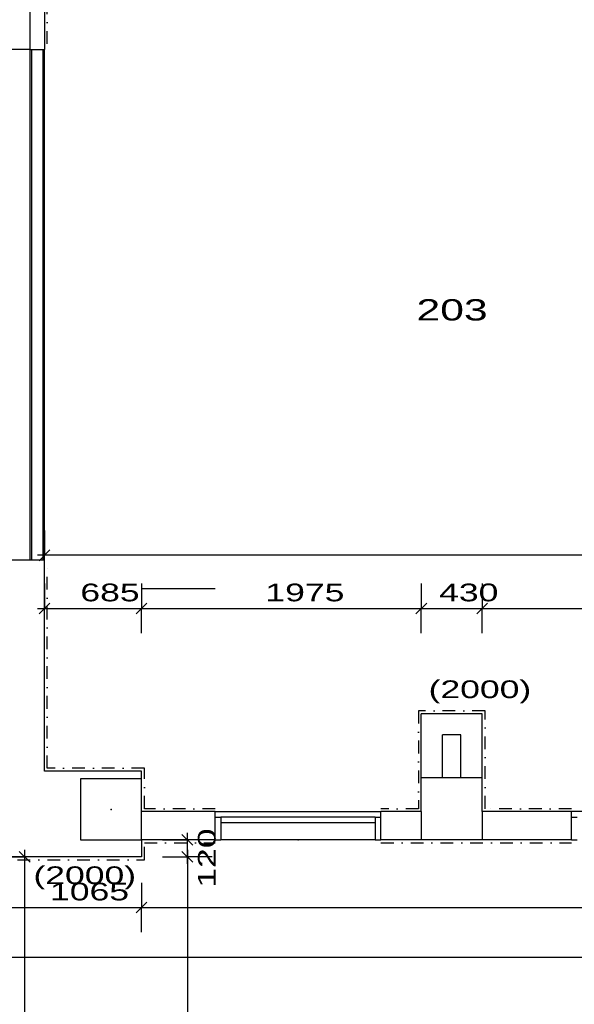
# Model space of a CAD drawing. Extents: x -196363 to 396902, y -489949 to -260582.
# Tile 55 of 256: x 67829 to 71744, y -381843 to -374897. Entities that reach past the tile are written whole.
import ezdxf

# ---------------------------------------------------------------- set-up
doc = ezdxf.new("R2010")
doc.units = 0
doc.header["$MEASUREMENT"] = 0
doc.linetypes.add('DOTDASH', pattern=[1, 0.3, -0.2, 0, -0.2, 0.3])
for name, color, linetype in [('koty', 1, 'Continuous'), ('legenda', 1, 'Continuous'), ('noszdiv', 1, 'Continuous'), ('obklady', 14, 'Continuous'), ('okna', 2, 'Continuous')]:
    doc.layers.add(name, color=color, linetype=linetype)
doc.styles.add('SPIRITTXTSTYLE1', font='ROMAN')
doc.styles.add('SPIRITTXTSTYLE2', font='txt')
doc.linetypes.add('CERCH2', pattern='A,0,-1,[17,dur+dsp vaclavov.shx,S=0.003401,R=0,X=-1,Y=0],0', length=1)
doc.dimstyles.new('SPIRITSTYLE174', dxfattribs={"dimtxt": 125, "dimasz": 12.7, "dimexe": 175, "dimexo": 42.016209, "dimgap": 50, "dimtad": 1, "dimdec": 3, "dimzin": 0, "dimdsep": 46, "dimlunit": 7, "dimtxsty": 'SPIRITTXTSTYLE1', "dimblk1": '_TICKMARKS174', "dimblk2": '_TICKMARKS174', "dimsah": 1, "dimcen": 0.09, "dimdle": 50, "dimclrd": 1, "dimclre": 1, "dimclrt": 1, "dimadec": 0, "dimazin": 0, "dimtfac": 1, "dimtdec": 4, "dimtofl": 0, "dimtmove": 1, "dimatfit": 0, "dimfxl": 0, "dimtolj": 1, "dimtzin": 0, "dimarcsym": 0})
doc.dimstyles.new('SPIRITSTYLE175', dxfattribs={"dimtxt": 125, "dimasz": 12.7, "dimexe": 175, "dimexo": 174.994141, "dimgap": 50, "dimtad": 1, "dimdec": 3, "dimzin": 0, "dimdsep": 46, "dimlunit": 7, "dimtxsty": 'SPIRITTXTSTYLE1', "dimblk1": '_TICKMARKS175', "dimblk2": '_TICKMARKS175', "dimsah": 1, "dimcen": 0.09, "dimdle": 50, "dimclrd": 1, "dimclre": 1, "dimclrt": 1, "dimadec": 0, "dimazin": 0, "dimtfac": 1, "dimtdec": 4, "dimtofl": 0, "dimtmove": 1, "dimatfit": 0, "dimfxl": 0, "dimtolj": 1, "dimtzin": 0, "dimarcsym": 0})
doc.dimstyles.new('SPIRITSTYLE176', dxfattribs={"dimtxt": 125, "dimasz": 12.7, "dimexe": 175, "dimexo": 1512.016357, "dimgap": 50, "dimtad": 1, "dimdec": 3, "dimzin": 0, "dimdsep": 46, "dimlunit": 7, "dimtxsty": 'SPIRITTXTSTYLE1', "dimblk1": '_TICKMARKS176', "dimblk2": '_TICKMARKS176', "dimsah": 1, "dimcen": 0.09, "dimdle": 50, "dimclrd": 1, "dimclre": 1, "dimclrt": 1, "dimadec": 0, "dimazin": 0, "dimtfac": 1, "dimtdec": 4, "dimtofl": 0, "dimtmove": 1, "dimatfit": 0, "dimfxl": 0, "dimtolj": 1, "dimtzin": 0, "dimarcsym": 0})
doc.dimstyles.new('SPIRITSTYLE177', dxfattribs={"dimtxt": 125, "dimasz": 12.7, "dimexe": 175, "dimexo": 1762.022827, "dimgap": 50, "dimtad": 1, "dimdec": 3, "dimzin": 0, "dimdsep": 46, "dimlunit": 7, "dimtxsty": 'SPIRITTXTSTYLE1', "dimblk1": '_TICKMARKS177', "dimblk2": '_TICKMARKS177', "dimsah": 1, "dimcen": 0.09, "dimdle": 50, "dimclrd": 1, "dimclre": 1, "dimclrt": 1, "dimadec": 0, "dimazin": 0, "dimtfac": 1, "dimtdec": 4, "dimtofl": 0, "dimtmove": 1, "dimatfit": 0, "dimfxl": 0, "dimtolj": 1, "dimtzin": 0, "dimarcsym": 0})
doc.dimstyles.new('SPIRITSTYLE182', dxfattribs={"dimtxt": 125, "dimasz": 12.7, "dimexe": 175, "dimexo": 2662.023682, "dimgap": 50, "dimtad": 1, "dimdec": 3, "dimzin": 0, "dimdsep": 46, "dimlunit": 7, "dimtxsty": 'SPIRITTXTSTYLE1', "dimblk1": '_TICKMARKS182', "dimblk2": '_TICKMARKS182', "dimsah": 1, "dimcen": 0.09, "dimdle": 50, "dimclrd": 1, "dimclre": 1, "dimclrt": 1, "dimadec": 0, "dimazin": 0, "dimtfac": 1, "dimtdec": 4, "dimtofl": 0, "dimtmove": 1, "dimatfit": 0, "dimfxl": 0, "dimtolj": 1, "dimtzin": 0, "dimarcsym": 0})
doc.dimstyles.new('SPIRITSTYLE229', dxfattribs={"dimtxt": 125, "dimasz": 12.7, "dimexe": 175, "dimexo": 1213.777222, "dimgap": 50, "dimtad": 1, "dimdec": 3, "dimzin": 0, "dimdsep": 46, "dimlunit": 7, "dimtxsty": 'SPIRITTXTSTYLE1', "dimblk1": '_TICKMARKS229', "dimblk2": '_TICKMARKS229', "dimsah": 1, "dimcen": 0.09, "dimdle": 50, "dimclrd": 1, "dimclre": 1, "dimclrt": 1, "dimadec": 0, "dimazin": 0, "dimtfac": 1, "dimtdec": 4, "dimtofl": 0, "dimtmove": 1, "dimatfit": 0, "dimfxl": 0, "dimtolj": 1, "dimtzin": 0, "dimarcsym": 0})
doc.dimstyles.new('SPIRITSTYLE230', dxfattribs={"dimtxt": 125, "dimasz": 12.7, "dimexe": 175, "dimexo": 148.787994, "dimgap": 50, "dimtad": 1, "dimdec": 3, "dimzin": 0, "dimdsep": 46, "dimlunit": 7, "dimtxsty": 'SPIRITTXTSTYLE1', "dimblk1": '_TICKMARKS230', "dimblk2": '_TICKMARKS230', "dimsah": 1, "dimcen": 0.09, "dimdle": 50, "dimclrd": 1, "dimclre": 1, "dimclrt": 1, "dimadec": 0, "dimazin": 0, "dimtfac": 1, "dimtdec": 4, "dimtofl": 0, "dimtmove": 1, "dimatfit": 0, "dimfxl": 0, "dimtolj": 1, "dimtzin": 0, "dimarcsym": 0})
doc.dimstyles.new('SPIRITSTYLE231', dxfattribs={"dimtxt": 125, "dimasz": 12.7, "dimexe": 175, "dimexo": 219.729401, "dimgap": 50, "dimtad": 1, "dimdec": 3, "dimzin": 0, "dimdsep": 46, "dimlunit": 7, "dimtxsty": 'SPIRITTXTSTYLE1', "dimblk1": '_TICKMARKS231', "dimblk2": '_TICKMARKS231', "dimsah": 1, "dimcen": 0.09, "dimdle": 50, "dimclrd": 1, "dimclre": 1, "dimclrt": 1, "dimadec": 0, "dimazin": 0, "dimtfac": 1, "dimtdec": 4, "dimtofl": 0, "dimtmove": 1, "dimatfit": 0, "dimfxl": 0, "dimtolj": 1, "dimtzin": 0, "dimarcsym": 0})
doc.dimstyles.new('SPIRITSTYLE240', dxfattribs={"dimtxt": 125, "dimasz": 12.7, "dimexe": 175, "dimexo": 972.861694, "dimgap": 50, "dimtad": 1, "dimdec": 3, "dimzin": 0, "dimdsep": 46, "dimlunit": 7, "dimtxsty": 'SPIRITTXTSTYLE1', "dimblk1": '_TICKMARKS240', "dimblk2": '_TICKMARKS240', "dimsah": 1, "dimcen": 0.09, "dimdle": 50, "dimclrd": 1, "dimclre": 1, "dimclrt": 1, "dimadec": 0, "dimazin": 0, "dimtfac": 1, "dimtdec": 4, "dimtofl": 0, "dimtmove": 1, "dimatfit": 0, "dimfxl": 0, "dimtolj": 1, "dimtzin": 0, "dimarcsym": 0})
doc.dimstyles.new('SPIRITSTYLE241', dxfattribs={"dimtxt": 125, "dimasz": 12.7, "dimexe": 175, "dimexo": 567.87561, "dimgap": 50, "dimtad": 1, "dimdec": 3, "dimzin": 0, "dimdsep": 46, "dimlunit": 7, "dimtxsty": 'SPIRITTXTSTYLE1', "dimblk1": '_TICKMARKS241', "dimblk2": '_TICKMARKS241', "dimsah": 1, "dimcen": 0.09, "dimdle": 50, "dimclrd": 1, "dimclre": 1, "dimclrt": 1, "dimadec": 0, "dimazin": 0, "dimtfac": 1, "dimtdec": 4, "dimtofl": 0, "dimtmove": 1, "dimatfit": 0, "dimfxl": 0, "dimtolj": 1, "dimtzin": 0, "dimarcsym": 0})
doc.dimstyles.new('SPIRITSTYLE243', dxfattribs={"dimtxt": 125, "dimasz": 12.7, "dimexe": 175, "dimexo": 199.823639, "dimgap": 50, "dimtad": 1, "dimdec": 3, "dimzin": 0, "dimdsep": 46, "dimlunit": 7, "dimtxsty": 'SPIRITTXTSTYLE1', "dimblk1": '_TICKMARKS243', "dimblk2": '_TICKMARKS243', "dimsah": 1, "dimcen": 0.09, "dimdle": 50, "dimclrd": 1, "dimclre": 1, "dimclrt": 1, "dimadec": 0, "dimazin": 0, "dimtfac": 1, "dimtdec": 4, "dimtofl": 0, "dimtmove": 1, "dimatfit": 0, "dimfxl": 0, "dimtolj": 1, "dimtzin": 0, "dimarcsym": 0})
doc.dimstyles.new('SPIRITSTYLE26', dxfattribs={"dimtxt": 125, "dimasz": 12.7, "dimexe": 175, "dimexo": -175, "dimgap": 50, "dimtad": 1, "dimdec": 3, "dimzin": 0, "dimdsep": 46, "dimlunit": 7, "dimtxsty": 'SPIRITTXTSTYLE1', "dimblk1": '_TICKMARKS26', "dimblk2": '_TICKMARKS26', "dimsah": 1, "dimcen": 0.09, "dimdle": 50, "dimclrd": 1, "dimclre": 1, "dimclrt": 1, "dimadec": 0, "dimazin": 0, "dimtfac": 1, "dimtdec": 4, "dimtofl": 0, "dimtmove": 1, "dimatfit": 0, "dimfxl": 0, "dimtolj": 1, "dimtzin": 0, "dimarcsym": 0})

# ---------------------------------------------------------------- blocks, each defined once
blk = doc.blocks.new('_TICKMARKS26')
at = {"color": 1, "linetype": 'Continuous'}
blk.add_line((-3, -3), (3, 3), dxfattribs=at)
blk = doc.blocks.new('*D329')
at = {"color": 1, "linetype": 'Continuous', "ltscale": 300}
for p, q in [((67623.578125, -380984.90625, 1723.800049), (67623.578125, -381159.90625, 1723.800049)), ((68688.5625, -380984.90625, 1723.800049), (68688.5625, -381159.90625, 1723.800049)), ((67573.578125, -381159.90625, 1723.800049), (68738.5625, -381159.90625, 1723.800049)), ((67623.578125, -381334.875, 1723.800049), (67623.578125, -381159.90625, 1723.800049)), ((68688.5625, -381334.875, 1723.800049), (68688.5625, -381159.90625, 1723.800049))]:
    blk.add_line(p, q, dxfattribs=at)
at = {"color": 1, "linetype": 'Continuous', "ltscale": 300, "xscale": 12.69999980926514, "yscale": 12.69999980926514, "zscale": 12.69999980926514, "rotation": 180.0000050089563}
blk.add_blockref('_TICKMARKS26', (67623.578125, -381159.90625, 1723.800049), dxfattribs=at)
at = {"color": 1, "linetype": 'Continuous', "ltscale": 300, "xscale": 12.69999980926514, "yscale": 12.69999980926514, "zscale": 12.69999980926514}
blk.add_blockref('_TICKMARKS26', (68688.5625, -381159.90625, 1723.800049), dxfattribs=at)
at = {"color": 1, "linetype": 'Continuous', "ltscale": 300, "style": 'SPIRITTXTSTYLE1', "width": 1.5}
blk.add_text('1065', height=125, dxfattribs=at).set_placement((68042.96875, -381109.90625, 1723.800049))
blk = doc.blocks.new('_TICKMARKS174')
at = {"color": 1, "linetype": 'Continuous'}
blk.add_line((-3, -3), (3, 3), dxfattribs=at)
blk = doc.blocks.new('*D330')
at = {"color": 1, "linetype": 'Continuous', "ltscale": 300}
for p, q in [((68688.5625, -380984.90625, 1723.800049), (68688.5625, -381159.90625, 1723.800049)), ((80173.578125, -380984.90625, 1723.800049), (80173.578125, -381159.90625, 1723.800049)), ((68638.5625, -381159.90625, 1723.800049), (80223.578125, -381159.90625, 1723.800049)), ((68688.5625, -381334.875, 1723.800049), (68688.5625, -381159.90625, 1723.800049)), ((80173.578125, -381334.875, 1723.800049), (80173.578125, -381159.90625, 1723.800049))]:
    blk.add_line(p, q, dxfattribs=at)
at = {"color": 1, "linetype": 'Continuous', "ltscale": 300, "xscale": 12.69999980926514, "yscale": 12.69999980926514, "zscale": 12.69999980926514, "rotation": 180.0000050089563}
blk.add_blockref('_TICKMARKS174', (68688.5625, -381159.90625, 1723.800049), dxfattribs=at)
at = {"color": 1, "linetype": 'Continuous', "ltscale": 300, "xscale": 12.69999980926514, "yscale": 12.69999980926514, "zscale": 12.69999980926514}
blk.add_blockref('_TICKMARKS174', (80173.578125, -381159.90625, 1723.800049), dxfattribs=at)
at = {"color": 1, "linetype": 'Continuous', "ltscale": 300, "style": 'SPIRITTXTSTYLE1', "width": 1.5}
blk.add_text('11485', height=125, dxfattribs=at).set_placement((74294.171875, -381109.90625, 1723.800049))
blk = doc.blocks.new('_TICKMARKS175')
at = {"color": 1, "linetype": 'Continuous'}
blk.add_line((-3, -3), (3, 3), dxfattribs=at)
blk = doc.blocks.new('*D332')
at = {"color": 1, "linetype": 'Continuous', "ltscale": 300}
for p, q in [((66343.6, -381334.9, 1723.8), (66343.6, -381509.9, 1723.8)), ((80538.6, -381334.9, 1723.8), (80538.6, -381509.9, 1723.8)), ((66293.6, -381509.9, 1723.8), (80588.6, -381509.9, 1723.8)), ((66343.6, -381684.9, 1723.8), (66343.6, -381509.9, 1723.8)), ((80538.6, -381684.9, 1723.8), (80538.6, -381509.9, 1723.8))]:
    blk.add_line(p, q, dxfattribs=at)
at = {"color": 1, "linetype": 'Continuous', "ltscale": 300, "xscale": 12.69999980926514, "yscale": 12.69999980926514, "zscale": 12.69999980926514, "rotation": 180.0000050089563}
blk.add_blockref('_TICKMARKS175', (66343.6, -381509.9, 1723.8), dxfattribs=at)
at = {"color": 1, "linetype": 'Continuous', "ltscale": 300, "xscale": 12.69999980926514, "yscale": 12.69999980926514, "zscale": 12.69999980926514}
blk.add_blockref('_TICKMARKS175', (80538.6, -381509.9, 1723.8), dxfattribs=at)
at = {"color": 1, "linetype": 'Continuous', "ltscale": 300, "style": 'SPIRITTXTSTYLE1', "width": 1.5}
blk.add_text('14195', height=125, dxfattribs=at).set_placement((73304.2, -381459.9, 1723.8))
blk = doc.blocks.new('_TICKMARKS176')
at = {"color": 1, "linetype": 'Continuous'}
blk.add_line((-3, -3), (3, 3), dxfattribs=at)
blk = doc.blocks.new('*D334')
at = {"color": 1, "linetype": 'Continuous', "ltscale": 300}
for p, q in [((66016.6, -378757.8, 1723.8), (66016.6, -375057.8, 1723.8)), ((65841.6, -375107.8, 1723.8), (66016.6, -375107.8, 1723.8)), ((66191.5, -375107.8, 1723.8), (66016.6, -375107.8, 1723.8)), ((65841.6, -378707.8, 1723.8), (66016.6, -378707.8, 1723.8)), ((66191.5, -378707.8, 1723.8), (66016.6, -378707.8, 1723.8))]:
    blk.add_line(p, q, dxfattribs=at)
at = {"color": 1, "linetype": 'Continuous', "ltscale": 300, "xscale": 12.69999980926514, "yscale": 12.69999980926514, "zscale": 12.69999980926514}
for p, rotation in [((66016.6, -375107.8, 1723.8), 90.00000250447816), ((66016.6, -378707.8, 1723.8), 270.0000006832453)]:
    blk.add_blockref('_TICKMARKS176', p, dxfattribs=dict(at, rotation=rotation))
at = {"color": 1, "linetype": 'Continuous', "ltscale": 300, "style": 'SPIRITTXTSTYLE1', "width": 1.5}
blk.add_text('3600', height=125, rotation=90, dxfattribs=at).set_placement((65966.6, -377026.9, 1723.8))
blk = doc.blocks.new('_TICKMARKS177')
at = {"color": 1, "linetype": 'Continuous'}
blk.add_line((-3, -3), (3, 3), dxfattribs=at)
blk = doc.blocks.new('*D335')
at = {"color": 1, "linetype": 'Continuous', "ltscale": 300}
for p, q in [((66016.6, -375157.8, 1723.8), (66016.6, -374157.9, 1723.8)), ((65841.6, -374207.9, 1723.8), (66016.6, -374207.9, 1723.8)), ((66191.5, -374207.9, 1723.8), (66016.6, -374207.9, 1723.8)), ((65841.6, -375107.8, 1723.8), (66016.6, -375107.8, 1723.8)), ((66191.5, -375107.8, 1723.8), (66016.6, -375107.8, 1723.8))]:
    blk.add_line(p, q, dxfattribs=at)
at = {"color": 1, "linetype": 'Continuous', "ltscale": 300, "xscale": 12.69999980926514, "yscale": 12.69999980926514, "zscale": 12.69999980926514}
for p, rotation in [((66016.6, -374207.9, 1723.8), 90.00000250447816), ((66016.6, -375107.8, 1723.8), 270.0000006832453)]:
    blk.add_blockref('_TICKMARKS177', p, dxfattribs=dict(at, rotation=rotation))
at = {"color": 1, "linetype": 'Continuous', "ltscale": 300, "style": 'SPIRITTXTSTYLE1', "width": 1.5}
blk.add_text('900', height=125, rotation=90, dxfattribs=at).set_placement((65966.6, -374747.2, 1723.8))
blk = doc.blocks.new('_TICKMARKS182')
at = {"color": 1, "linetype": 'Continuous'}
blk.add_line((-3, -3), (3, 3), dxfattribs=at)
blk = doc.blocks.new('*D341')
at = {"color": 1, "linetype": 'Continuous', "ltscale": 300}
for p, q in [((65666.6, -374627.9, 1723.8), (65666.6, -380247.9, 1723.8)), ((65491.6, -374677.9, 1723.8), (65666.6, -374677.9, 1723.8)), ((65841.6, -374677.9, 1723.8), (65666.6, -374677.9, 1723.8)), ((65491.6, -380197.9, 1723.8), (65666.6, -380197.9, 1723.8)), ((65841.6, -380197.9, 1723.8), (65666.6, -380197.9, 1723.8))]:
    blk.add_line(p, q, dxfattribs=at)
at = {"color": 1, "linetype": 'Continuous', "ltscale": 300, "xscale": 12.69999980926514, "yscale": 12.69999980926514, "zscale": 12.69999980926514}
for p, rotation in [((65666.6, -374677.9, 1723.8), 90.00000250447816), ((65666.6, -380197.9, 1723.8), -90.00000250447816)]:
    blk.add_blockref('_TICKMARKS182', p, dxfattribs=dict(at, rotation=rotation))
at = {"color": 1, "linetype": 'Continuous', "ltscale": 300, "style": 'SPIRITTXTSTYLE1', "width": 1.5}
blk.add_text('5520', height=125, rotation=450.00002, dxfattribs=at).set_placement((65616.6, -377556.9, 1723.8))
blk = doc.blocks.new('_TICKMARKS229')
at = {"color": 1, "linetype": 'Continuous'}
blk.add_line((-3, -3), (3, 3), dxfattribs=at)
blk = doc.blocks.new('*D440')
at = {"color": 1, "linetype": 'Continuous', "ltscale": 300}
for p, q in [((69012.4, -380752.9, 1723.8), (69012.4, -388172.9, 1723.8)), ((68837.4, -380802.9, 1723.8), (69012.4, -380802.9, 1723.8)), ((69187.4, -380802.9, 1723.8), (69012.4, -380802.9, 1723.8)), ((68837.4, -388122.9, 1723.8), (69012.4, -388122.9, 1723.8)), ((69187.4, -388122.9, 1723.8), (69012.4, -388122.9, 1723.8))]:
    blk.add_line(p, q, dxfattribs=at)
at = {"color": 1, "linetype": 'Continuous', "ltscale": 300, "xscale": 12.69999980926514, "yscale": 12.69999980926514, "zscale": 12.69999980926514}
for p, rotation in [((69012.4, -380802.9, 1723.8), 90.00000250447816), ((69012.4, -388122.9, 1723.8), -90.00000250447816)]:
    blk.add_blockref('_TICKMARKS229', p, dxfattribs=dict(at, rotation=rotation))
at = {"color": 1, "linetype": 'Continuous', "ltscale": 300, "style": 'SPIRITTXTSTYLE1', "width": 1.5}
blk.add_text('7320', height=125, rotation=450.00002, dxfattribs=at).set_placement((68962.4, -384581.9, 1723.8))
blk = doc.blocks.new('_TICKMARKS230')
at = {"color": 1, "linetype": 'Continuous'}
blk.add_line((-3, -3), (3, 3), dxfattribs=at)
blk = doc.blocks.new('*D441')
at = {"color": 1, "linetype": 'Continuous', "ltscale": 300}
for p, q in [((68837.4, -380682.9, 1723.8), (69012.4, -380682.9, 1723.8)), ((69012.4, -380852.9, 1723.8), (69012.4, -380632.9, 1723.8)), ((69187.4, -380682.9, 1723.8), (69012.4, -380682.9, 1723.8)), ((68837.4, -380802.9, 1723.8), (69012.4, -380802.9, 1723.8)), ((69187.4, -380802.9, 1723.8), (69012.4, -380802.9, 1723.8))]:
    blk.add_line(p, q, dxfattribs=at)
at = {"color": 1, "linetype": 'Continuous', "ltscale": 300, "xscale": 12.69999980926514, "yscale": 12.69999980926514, "zscale": 12.69999980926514}
for p, rotation in [((69012.4, -380682.9, 1723.8), 90.00000250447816), ((69012.4, -380802.9, 1723.8), 270.0000006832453)]:
    blk.add_blockref('_TICKMARKS230', p, dxfattribs=dict(at, rotation=rotation))
at = {"color": 1, "linetype": 'Continuous', "ltscale": 300, "style": 'SPIRITTXTSTYLE1', "width": 1.5}
blk.add_text('120', height=125, rotation=90, dxfattribs=at).set_placement((69211.6, -381020.6, 1723.8))
blk = doc.blocks.new('_TICKMARKS231')
at = {"color": 1, "linetype": 'Continuous'}
blk.add_line((-3, -3), (3, 3), dxfattribs=at)
blk = doc.blocks.new('*D444')
at = {"color": 1, "linetype": 'Continuous', "ltscale": 300}
for p, q in [((67863.8, -386292.9, 1723.8), (67863.8, -380752.9, 1723.8)), ((67688.9, -380802.9, 1723.8), (67863.8, -380802.9, 1723.8)), ((68038.8, -380802.9, 1723.8), (67863.8, -380802.9, 1723.8)), ((67688.9, -386242.9, 1723.8), (67863.8, -386242.9, 1723.8)), ((68038.8, -386242.9, 1723.8), (67863.8, -386242.9, 1723.8))]:
    blk.add_line(p, q, dxfattribs=at)
at = {"color": 1, "linetype": 'Continuous', "ltscale": 300, "xscale": 12.69999980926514, "yscale": 12.69999980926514, "zscale": 12.69999980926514}
for p, rotation in [((67863.8, -380802.9, 1723.8), 90.00000250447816), ((67863.8, -386242.9, 1723.8), 270.0000006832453)]:
    blk.add_blockref('_TICKMARKS231', p, dxfattribs=dict(at, rotation=rotation))
at = {"color": 1, "linetype": 'Continuous', "ltscale": 300, "style": 'SPIRITTXTSTYLE1', "width": 1.5}
blk.add_text('5440', height=125, rotation=90, dxfattribs=at).set_placement((67813.8, -383641.9, 1723.8))
blk = doc.blocks.new('_TICKMARKS240')
at = {"color": 1, "linetype": 'Continuous'}
blk.add_line((-3, -3), (3, 3), dxfattribs=at)
blk = doc.blocks.new('*D456')
at = {"color": 1, "linetype": 'Continuous', "ltscale": 300}
for p, q in [((68003.6, -378875, 1723.8), (68003.6, -379050, 1723.8)), ((68688.6, -378875, 1723.8), (68688.6, -379050, 1723.8)), ((67953.6, -379050, 1723.8), (68738.6, -379050, 1723.8)), ((68003.6, -379225, 1723.8), (68003.6, -379050, 1723.8)), ((68688.6, -379225, 1723.8), (68688.6, -379050, 1723.8))]:
    blk.add_line(p, q, dxfattribs=at)
at = {"color": 1, "linetype": 'Continuous', "ltscale": 300, "xscale": 12.69999980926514, "yscale": 12.69999980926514, "zscale": 12.69999980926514, "rotation": 180.0000050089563}
blk.add_blockref('_TICKMARKS240', (68003.6, -379050, 1723.8), dxfattribs=at)
at = {"color": 1, "linetype": 'Continuous', "ltscale": 300, "xscale": 12.69999980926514, "yscale": 12.69999980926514, "zscale": 12.69999980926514}
blk.add_blockref('_TICKMARKS240', (68688.6, -379050, 1723.8), dxfattribs=at)
at = {"color": 1, "linetype": 'Continuous', "ltscale": 300, "style": 'SPIRITTXTSTYLE1', "width": 1.5}
blk.add_text('685', height=125, dxfattribs=at).set_placement((68256.8, -379000, 1723.8))
blk = doc.blocks.new('*D457')
at = {"color": 1, "linetype": 'Continuous', "ltscale": 300}
for p, q in [((68688.5625, -378875, 1723.80005), (68688.5625, -379050, 1723.80005)), ((70663.5625, -378875, 1723.80005), (70663.5625, -379050, 1723.80005)), ((68638.5625, -379050, 1723.80005), (70713.5625, -379050, 1723.80005)), ((68688.5625, -379225, 1723.80005), (68688.5625, -379050, 1723.80005)), ((70663.5625, -379225, 1723.80005), (70663.5625, -379050, 1723.80005))]:
    blk.add_line(p, q, dxfattribs=at)
at = {"color": 1, "linetype": 'Continuous', "ltscale": 300, "xscale": 12.69999980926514, "yscale": 12.69999980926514, "zscale": 12.69999980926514, "rotation": 180.0000050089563}
blk.add_blockref('_TICKMARKS240', (68688.5625, -379050, 1723.80005), dxfattribs=at)
at = {"color": 1, "linetype": 'Continuous', "ltscale": 300, "xscale": 12.69999980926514, "yscale": 12.69999980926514, "zscale": 12.69999980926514}
blk.add_blockref('_TICKMARKS240', (70663.5625, -379050, 1723.80005), dxfattribs=at)
at = {"color": 1, "linetype": 'Continuous', "ltscale": 300, "style": 'SPIRITTXTSTYLE1', "width": 1.5}
blk.add_text('1975', height=125, dxfattribs=at).set_placement((69562.96875, -379000.03125, 1723.80005))
blk = doc.blocks.new('_TICKMARKS241')
at = {"color": 1, "linetype": 'Continuous'}
blk.add_line((-3, -3), (3, 3), dxfattribs=at)
blk = doc.blocks.new('*D458')
at = {"color": 1, "linetype": 'Continuous', "ltscale": 300}
for p, q in [((70663.6, -378875, 1723.8), (70663.6, -379050, 1723.8)), ((71093.6, -378875, 1723.8), (71093.6, -379050, 1723.8)), ((70613.6, -379050, 1723.8), (71143.6, -379050, 1723.8)), ((70663.6, -379225, 1723.8), (70663.6, -379050, 1723.8)), ((71093.6, -379225, 1723.8), (71093.6, -379050, 1723.8))]:
    blk.add_line(p, q, dxfattribs=at)
at = {"color": 1, "linetype": 'Continuous', "ltscale": 300, "xscale": 12.69999980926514, "yscale": 12.69999980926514, "zscale": 12.69999980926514, "rotation": 180.0000050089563}
blk.add_blockref('_TICKMARKS241', (70663.6, -379050, 1723.8), dxfattribs=at)
at = {"color": 1, "linetype": 'Continuous', "ltscale": 300, "xscale": 12.69999980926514, "yscale": 12.69999980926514, "zscale": 12.69999980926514}
blk.add_blockref('_TICKMARKS241', (71093.6, -379050, 1723.8), dxfattribs=at)
at = {"color": 1, "linetype": 'Continuous', "ltscale": 300, "style": 'SPIRITTXTSTYLE1', "width": 1.5}
blk.add_text('430', height=125, dxfattribs=at).set_placement((70789.3, -379000, 1723.8))
blk = doc.blocks.new('*D459')
at = {"color": 1, "linetype": 'Continuous', "ltscale": 300}
for p, q in [((71093.6, -378875, 1723.8), (71093.6, -379050, 1723.8)), ((75443.6, -378875, 1723.8), (75443.6, -379050, 1723.8)), ((71043.6, -379050, 1723.8), (75493.6, -379050, 1723.8)), ((71093.6, -379225, 1723.8), (71093.6, -379050, 1723.8)), ((75443.6, -379225, 1723.8), (75443.6, -379050, 1723.8))]:
    blk.add_line(p, q, dxfattribs=at)
at = {"color": 1, "linetype": 'Continuous', "ltscale": 300, "xscale": 12.69999980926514, "yscale": 12.69999980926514, "zscale": 12.69999980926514, "rotation": 180.0000050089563}
blk.add_blockref('_TICKMARKS241', (71093.6, -379050, 1723.8), dxfattribs=at)
at = {"color": 1, "linetype": 'Continuous', "ltscale": 300, "xscale": 12.69999980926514, "yscale": 12.69999980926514, "zscale": 12.69999980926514}
blk.add_blockref('_TICKMARKS241', (75443.6, -379050, 1723.8), dxfattribs=at)
at = {"color": 1, "linetype": 'Continuous', "ltscale": 300, "style": 'SPIRITTXTSTYLE1', "width": 1.5}
blk.add_text('4350', height=125, dxfattribs=at).set_placement((73149.5, -379000, 1723.8))
blk = doc.blocks.new('_TICKMARKS243')
at = {"color": 1, "linetype": 'Continuous'}
blk.add_line((-3, -3), (3, 3), dxfattribs=at)
blk = doc.blocks.new('*D462')
at = {"color": 1, "linetype": 'Continuous', "ltscale": 300}
for p, q in [((68003.6, -378500.2, 1723.8), (68003.6, -378675.2, 1723.8)), ((78223.6, -378500.2, 1723.8), (78223.6, -378675.2, 1723.8)), ((78273.6, -378675.2, 1723.8), (67953.6, -378675.2, 1723.8)), ((68003.6, -378850.2, 1723.8), (68003.6, -378675.2, 1723.8)), ((78223.6, -378850.2, 1723.8), (78223.6, -378675.2, 1723.8))]:
    blk.add_line(p, q, dxfattribs=at)
at = {"color": 1, "linetype": 'Continuous', "ltscale": 300, "xscale": 12.69999980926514, "yscale": 12.69999980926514, "zscale": 12.69999980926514}
for p, rotation in [((68003.6, -378675.2, 1723.8), 180.0000050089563), ((78223.6, -378675.2, 1723.8), 360.0000100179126)]:
    blk.add_blockref('_TICKMARKS243', p, dxfattribs=dict(at, rotation=rotation))
at = {"color": 1, "linetype": 'Continuous', "ltscale": 300, "style": 'SPIRITTXTSTYLE1', "width": 1.5}
blk.add_text('10220', height=125, rotation=360.00001, dxfattribs=at).set_placement((72970.7, -378625.2, 1723.8))

msp = doc.modelspace()

# ---------------------------------------------------------------- linework, layer by layer
at = {"layer": 'noszdiv', "color": 1, "linetype": 'Continuous', "ltscale": 300}
for p, q in [((67903.57031, -375107.84375, 2623.80005), (67903.57031, -374207.90625, 2623.80005)), ((68003.58594, -374677.875, 2623.80005), (68003.58594, -375107.84375, 2623.80005)), ((67903.57031, -375107.84375, 2623.80005), (67703.57031, -375107.84375, 2623.80005)), ((67903.57031, -375107.84375, 2623.80005), (68003.58594, -375107.84375, 2623.80005)), ((67703.57031, -378707.84375, 2623.80005), (68003.58594, -378707.84375, 2623.80005)), ((68003.58594, -380197.875, 2623.80005), (68003.58594, -378707.84375, 2623.80005)), ((69208.57031, -378912.875, 2623.80005), (68688.5625, -378912.875, 2623.80005)), ((70663.5625, -380482.875, 2623.80005), (70663.5625, -379792.875, 2623.80005)), ((71093.57812, -379792.875, 2623.80005), (70663.5625, -379792.875, 2623.80005)), ((71093.57812, -380482.875, 2623.80005), (71093.57812, -379792.875, 2623.80005)), ((70813.55469, -380242.875, 2623.80005), (70813.55469, -379942.875, 2623.80005)), ((70943.58594, -379942.875, 2623.80005), (70813.55469, -379942.875, 2623.80005)), ((70943.58594, -380242.875, 2623.80005), (70943.58594, -379942.875, 2623.80005)), ((68688.5625, -380197.875, 2623.80005), (68003.58594, -380197.875, 2623.80005)), ((68688.5625, -380482.875, 2623.80005), (68688.5625, -380197.875, 2623.80005)), ((68688.5625, -380252.875, 2623.80005), (68258.57812, -380252.875, 2623.80005)), ((68258.57812, -380252.875, 2623.80005), (68258.57812, -380682.875, 2623.80005)), ((68688.5625, -380682.875, 2623.80005), (68688.5625, -380252.875, 2623.80005)), ((70663.5625, -380242.875, 2623.80005), (71093.57812, -380242.875, 2623.80005)), ((69208.57031, -380482.875, 2623.80005), (68688.5625, -380482.875, 2623.80005)), ((69208.57031, -380682.875, 2623.80005), (69208.57031, -380482.875, 2623.80005)), ((69208.57031, -380482.875, 2623.80005), (70378.57812, -380482.875, 2623.80005)), ((70378.57812, -380682.875, 2623.80005), (70378.57812, -380482.875, 2623.80005)), ((70663.5625, -380482.875, 2623.80005), (70378.57812, -380482.875, 2623.80005)), ((70663.5625, -380482.875, 2623.80005), (70663.5625, -380682.875, 2623.80005)), ((71723.57031, -380482.875, 2623.80005), (71093.57812, -380482.875, 2623.80005)), ((71093.57812, -380482.875, 2623.80005), (71093.57812, -380682.875, 2623.80005)), ((71723.57031, -380682.875, 2623.80005), (71723.57031, -380482.875, 2623.80005)), ((72893.57812, -380482.875, 2623.80005), (71723.57031, -380482.875, 2623.80005)), ((68258.57812, -380682.875, 2623.80005), (68688.5625, -380682.875, 2623.80005)), ((69208.57031, -380682.875, 2623.80005), (68688.5625, -380682.875, 2623.80005)), ((68688.5625, -380682.875, 2623.80005), (68688.5625, -380802.875, 2623.80005)), ((71723.57031, -380682.875, 2623.80005), (70378.57812, -380682.875, 2623.80005)), ((68688.5625, -380802.875, 2623.80005), (67623.57812, -380802.875, 2623.80005))]:
    msp.add_line(p, q, dxfattribs=at)
msp.add_point((68473.57812, -380467.875, 2623.80005), dxfattribs=at)
at = {"layer": 'obklady', "color": 14, "linetype": 'DOTDASH', "ltscale": 300}
for p, q in [((68023.58594, -375067.875, 4347.59961), (68023.58594, -374697.875, 4347.59961)), ((68023.58594, -380177.875, 4347.59961), (68023.58594, -378707.84375, 4347.59961)), ((71113.58594, -379772.875, 4347.59961), (70643.55469, -379772.875, 4347.59961)), ((70643.55469, -379772.875, 4347.59961), (70643.55469, -380462.875, 4347.59961)), ((71113.58594, -380462.875, 4347.59961), (71113.58594, -379772.875, 4347.59961)), ((68708.57031, -380177.875, 4347.59961), (68023.58594, -380177.875, 4347.59961)), ((68708.57031, -380462.875, 4347.59961), (68708.57031, -380177.875, 4347.59961)), ((69208.57031, -380462.875, 4347.59961), (68708.57031, -380462.875, 4347.59961)), ((70643.55469, -380462.875, 4347.59961), (70378.57812, -380462.875, 4347.59961)), ((71723.57031, -380462.875, 4347.59961), (71113.58594, -380462.875, 4347.59961)), ((68708.57031, -380822.875, 4347.59961), (68708.57031, -380702.875, 4347.59961)), ((68708.57031, -380702.875, 4347.59961), (69208.57031, -380702.875, 4347.59961)), ((70378.57812, -380702.875, 4347.59961), (71723.57031, -380702.875, 4347.59961)), ((67603.57031, -380822.875, 4347.59961), (68708.57031, -380822.875, 4347.59961))]:
    msp.add_line(p, q, dxfattribs=at)
at = {"layer": 'okna', "color": 7, "linetype": 'Continuous', "ltscale": 300}
for p, q in [((67903.57031, -378707.84375, 4347.59961), (67903.57031, -375107.84375, 4347.59961)), ((67913.57031, -378707.84375, 4423.7998), (67913.57031, -375107.84375, 4423.7998)), ((67993.58594, -378707.84375, 4423.7998), (67993.58594, -375107.84375, 4423.7998)), ((68003.58594, -378707.84375, 4347.59961), (68003.58594, -375107.84375, 4347.59961)), ((69208.57031, -380522.875, 2623.80005), (69248.57812, -380522.875, 2623.80005)), ((69248.57812, -380522.875, 2623.80005), (69248.57812, -380682.875, 2623.80005)), ((70338.57031, -380522.875, 3523.80005), (69248.57812, -380522.875, 3523.80005)), ((70338.57031, -380522.875, 3447.6001), (69248.57812, -380522.875, 3447.6001)), ((70338.57031, -380522.875, 2623.80005), (70378.57812, -380522.875, 2623.80005)), ((70338.57031, -380522.875, 2623.80005), (70338.57031, -380682.875, 2623.80005)), ((71723.57031, -380522.875, 2623.80005), (71763.57812, -380522.875, 2623.80005)), ((70338.57031, -380562.875, 3523.80005), (69248.57812, -380562.875, 3523.80005)), ((69208.57031, -380682.875, 2623.80005), (69248.57812, -380682.875, 2623.80005)), ((70338.57031, -380682.875, 3447.6001), (69248.57812, -380682.875, 3447.6001)), ((70338.57031, -380682.875, 2623.80005), (70378.57812, -380682.875, 2623.80005)), ((71723.57031, -380682.875, 2623.80005), (71763.57812, -380682.875, 2623.80005))]:
    msp.add_line(p, q, dxfattribs=at)
msp.add_point((69793.5625, -380682.875, 2623.80005), dxfattribs=at)

# ---------------------------------------------------------------- texts
at = {"layer": 'legenda', "color": 1, "linetype": 'CERCH2', "ltscale": 300, "style": 'SPIRITTXTSTYLE2', "width": 1.5}
msp.add_text('203', height=150, dxfattribs=at).set_placement((70629.65625, -377018.8125, 1723.80005))
at = {"layer": 'obklady', "color": 14, "linetype": 'DOTDASH', "ltscale": 300, "style": 'SPIRITTXTSTYLE1', "width": 1.5}
for p in [(70714.78125, -379682.8125, 2623.80005), (67925.57031, -380994.84375, 2623.80005)]:
    msp.add_text('(2000)', height=125, dxfattribs=at).set_placement(p)

# ---------------------------------------------------------------- dimensions: what is measured, and where the dimension line sits
at = {"layer": 'koty', "color": 1, "linetype": 'Continuous', "ltscale": 300}
for base, p1, p2, dimstyle, picture, middle in [((66016.55469, -375027.84375, 1723.80005), (67953.57812, -375107.84375, 1723.80005), (68003.58594, -374207.90625, 1723.80005), 'SPIRITSTYLE177', '*D335', (66016.55469, -374657.875, 1723.80005)), ((65666.5625, -374677.875, 1723.80005), (68503.58594, -374677.875, 1723.80005), (68003.58594, -380197.875, 1723.80005), 'SPIRITSTYLE182', '*D341', (65666.5625, -377437.875, 1723.80005)), ((66016.55469, -378627.84375, 1723.80005), (67703.57031, -378707.84375, 1723.80005), (67953.57812, -375107.84375, 1723.80005), 'SPIRITSTYLE176', '*D334', (66016.55469, -376907.84375, 1723.80005)), ((69012.35156, -380802.875, 1723.80005), (67623.57812, -380802.875, 1723.80005), (67623.57812, -388122.875, 1723.80005), 'SPIRITSTYLE229', '*D440', (69012.35156, -384462.875, 1723.80005)), ((67863.84375, -386242.875, 1723.80005), (68258.57812, -386242.875, 1723.80005), (68258.57812, -380802.875, 1723.80005), 'SPIRITSTYLE231', '*D444', (67863.84375, -383522.875, 1723.80005))]:
    dim = msp.add_linear_dim(base=base, p1=p1, p2=p2, angle=90.000002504, dimstyle=dimstyle, dxfattribs=at)
    dim.commit()
    dim.dimension.update_dxf_attribs({"geometry": picture, "text_midpoint": middle})
for base, p1, p2, dimstyle, picture, middle in [((78223.58594, -378675.1875, 1723.80005), (78223.58594, -379050, 1723.80005), (68003.58594, -379050, 1723.80005), 'SPIRITSTYLE243', '*D462', (73113.58594, -378675.1875, 1723.80005)), ((68003.58594, -379050, 1723.80005), (68003.58594, -380197.875, 1723.80005), (68688.5625, -380197.875, 1723.80005), 'SPIRITSTYLE240', '*D456', (68346.07031, -379050, 1723.80005)), ((68688.5625, -379050, 1723.80005), (68688.5625, -380197.875, 1723.80005), (70663.5625, -380197.875, 1723.80005), 'SPIRITSTYLE240', '*D457', (69676.0625, -379050, 1723.80005)), ((70663.5625, -379050, 1723.80005), (70663.5625, -379792.875, 1723.80005), (71093.57812, -379792.875, 1723.80005), 'SPIRITSTYLE241', '*D458', (70878.57031, -379050, 1723.80005)), ((71093.57812, -379050, 1723.80005), (71093.57812, -379792.875, 1723.80005), (75443.57812, -379812.875, 1723.80005), 'SPIRITSTYLE241', '*D459', (73268.57812, -379050, 1723.80005)), ((67623.57812, -381159.90625, 1723.80005), (67623.57812, -381159.90625, 1723.80005), (68688.5625, -380802.875, 1723.80005), 'SPIRITSTYLE26', '*D329', (68156.07031, -381159.90625, 1723.80005)), ((68688.5625, -381159.90625, 1723.80005), (68688.5625, -380802.875, 1723.80005), (80173.57812, -380942.875, 1723.80005), 'SPIRITSTYLE174', '*D330', (74431.07031, -381159.90625, 1723.80005)), ((66343.57812, -381509.875, 1723.80005), (66343.57812, -381159.90625, 1723.80005), (80538.57812, -381159.90625, 1723.80005), 'SPIRITSTYLE175', '*D332', (73441.07812, -381509.875, 1723.80005))]:
    dim = msp.add_linear_dim(base=base, p1=p1, p2=p2, dimstyle=dimstyle, dxfattribs=at)
    dim.commit()
    dim.dimension.update_dxf_attribs({"geometry": picture, "text_midpoint": middle})
dim = msp.add_linear_dim(base=(69012.35156, -380802.875, 1723.80005), p1=(68688.5625, -380802.875, 1723.80005), p2=(68688.5625, -380682.875, 1723.80005), angle=90.000002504, dimstyle='SPIRITSTYLE230', dxfattribs=at)
dim.commit()
dim.dimension.update_dxf_attribs({"geometry": '*D441', "text_midpoint": (69074.67969, -381020.59375), "dimtype": 160})

doc.saveas('drawing.dxf')
